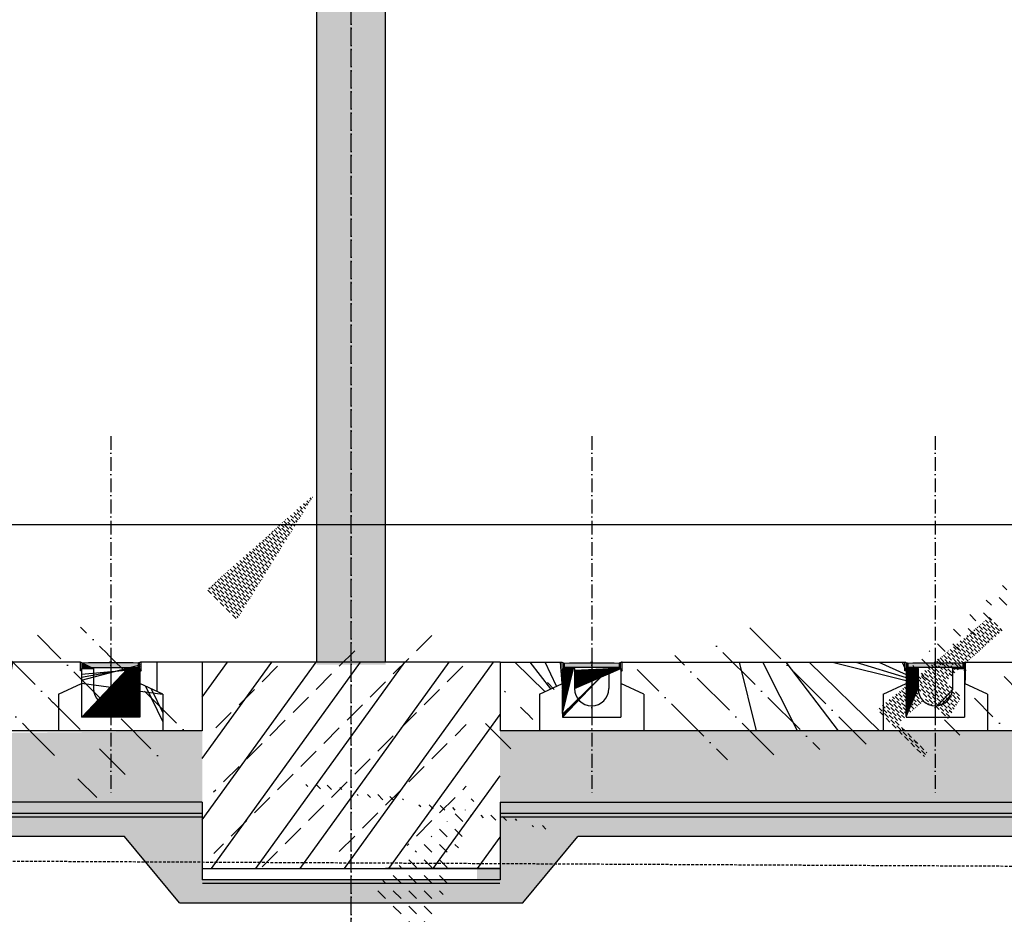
# Model space of a CAD drawing. Header units: centimetres. Extents: x 657501712 to 657529232, y 555122765 to 555182979.
# Tile 64 of 78: x 657508847 to 657509277, y 555123687 to 555124077. Entities that reach past the tile are written whole.
import ezdxf

# ---------------------------------------------------------------- set-up
doc = ezdxf.new("R2010")
doc.units = ezdxf.units.CM
doc.header["$LTSCALE"] = 0.1
for name, pattern in [('ZKZOK_PW_06_00_300$0$ACAD_ISO04W100', [30.5, 24, -3, 0.5, -3]), ('ZKZOK_PW_06_00_300$0$ACAD_ISO10W100', [18.5, 12, -3, 0.5, -3]), ('ZKZOK_PW_06_00_300$0$DASHED', [0.75, 0.5, -0.25])]:
    doc.linetypes.add(name, pattern=pattern)
for name, color, linetype in [('xrefs', 7, 'Continuous'), ('ZKZOK_PW_06_00_300$0$A_GB_100T', 2, 'Continuous'), ('ZKZOK_PW_06_00_300$0$G_GB_030L', 7, 'ZKZOK_PW_06_00_300$0$ACAD_ISO04W100'), ('ZKZOK_PW_06_00_300$0$S_GB_300D', 1, 'Continuous'), ('ZKZOK_PW_06_00_300$0$S_GB_300H', 9, 'Continuous'), ('ZKZOK_PW_06_00_300$0$S_GB_300L', 3, 'Continuous'), ('ZKZOK_PW_06_00_300$0$S_GB_301D', 1, 'Continuous'), ('ZKZOK_PW_06_00_300$0$S_GB_301L', 1, 'Continuous'), ('ZKZOK_PW_06_00_300$0$S_GB_302L', 2, 'Continuous'), ('ZKZOK_PW_06_00_300$0$S_GB_303L', 3, 'Continuous'), ('ZKZOK_PW_06_00_300$0$S_GB_309H', 9, 'Continuous'), ('ZKZOK_PW_06_00_300$0$S_GB_309L', 9, 'Continuous'), ('ZKZOK_PW_06_00_300$0$S_GB_403L', 3, 'Continuous'), ('ZKZOK_PW_06_00_300$0$S_GB_409H', 9, 'Continuous')]:
    doc.layers.add(name, color=color, linetype=linetype)
doc.layers.add('ZKZOK_PW_06_00_300$0$B_KRESK', color=9, linetype='Continuous', lineweight=18)
pattern_1 = [(314.9999999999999, (-736443.449005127, 384631.1646146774), (112.2532015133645, 112.2532015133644), []), (314.9999999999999, (-736443.4490041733, 384518.9113674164), (112.2532015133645, 112.2532015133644), [198.4375, -39.68749999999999, 0, -39.68749999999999])]
pattern_2 = [(44.99999999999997, (85811.8069114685, 15294.36273670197), (-6.735192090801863, 6.735192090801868), []), (135, (85811.8069114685, 15294.36273670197), (-20.2055762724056, 6.735192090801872), [23.8125, -14.2875])]
pattern_3 = [(44.99999999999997, (85811.8069114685, 15294.36273670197), (-2.245064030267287, 2.245064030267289), []), (135, (85811.8069114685, 15294.36273670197), (-2.245064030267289, -2.245064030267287), [])]
pattern_4 = [(44.99999999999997, (85814.30691337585, 15294.36273765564), (-2.245064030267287, 2.245064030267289), [])]
pattern_5 = [(135, (-58511.75582313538, 15294.36273765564), (2.245064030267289, 2.245064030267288), []), (44.99999999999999, (-58511.75582313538, 15294.36273765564), (2.245064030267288, -2.245064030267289), [])]
pattern_6 = [(135, (-58514.25582313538, 15294.36273765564), (2.245064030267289, 2.245064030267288), [])]

# ---------------------------------------------------------------- blocks, each defined once
blk = doc.blocks.new('wer')
at = {"layer": 'ZKZOK_PW_06_00_300$0$B_KRESK'}
h = blk.add_hatch(dxfattribs=at)
h.set_pattern_fill('DASH', color=251, scale=15, angle=-32.91639821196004, style=0)
h.set_pattern_definition([(134.9999911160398, (128350.7135238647, 43804.22776889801), (1.044320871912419e-05, 67.35192090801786), [47.625, -47.625])])
h.paths.add_polyline_path([(12719.54655647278, -113.2002649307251), (12717.14886951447, -113.2002649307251), (12721.94425582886, -11.24994945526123), (12719.54656982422, -11.77450847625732)])
h.paths.add_polyline_path([(13777.52552223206, -239.9808959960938), (13522.52554321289, -239.9808893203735), (13522.52554321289, -92.06477546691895), (13522.5254983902, -92.06477642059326), (13422.52554321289, -139.9808950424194), (13422.52554321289, -263.5271291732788), (13422.52554321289, -299.9809083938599), (13877.52551746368, -299.9809684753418), (13877.5255279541, -139.9808931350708), (13777.5255355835, -92.06477928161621)])
h = blk.add_hatch(dxfattribs=at)
h.set_pattern_fill('DASH', color=251, scale=15, angle=-32.91639821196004, style=0)
h.set_pattern_definition([(134.9999911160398, (129850.7135362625, 43804.22783946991), (1.044320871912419e-05, 67.35192090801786), [47.625, -47.625])])
h.paths.add_polyline_path([(14219.5465669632, -113.2001953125), (14217.14888000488, -113.2001953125), (14221.9442653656, -11.24987888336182), (14219.54657936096, -11.77443790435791)])
h.paths.add_polyline_path([(15277.5255317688, -239.98082447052), (15022.52555465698, -239.9808197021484), (15022.52555274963, -92.06470489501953), (15022.52551078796, -92.06470584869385), (14922.52555465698, -139.98082447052), (14922.52555465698, -263.5270595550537), (14922.52555274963, -299.9808387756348), (15377.5255279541, -299.9808979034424), (15377.52553939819, -139.9808225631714), (15277.52554607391, -92.0647087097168)])
at = {"layer": 'ZKZOK_PW_06_00_300$0$S_GB_300H'}
h = blk.add_hatch(dxfattribs=at)
h.set_pattern_fill('ANSI37', color=251, angle=-2.067360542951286e-14)
h.set_pattern_definition(pattern_5)
h.paths.add_polyline_path([(11417.5255279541, 0.01911735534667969), (11420.02552604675, 0.01911830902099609), (11422.52552700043, -2.980883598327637), (11422.52552700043, -32.980881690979), (11417.52552700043, -32.98088359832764)])
h = blk.add_hatch(dxfattribs=at)
h.set_pattern_fill('ANSI37', color=251, angle=-2.067360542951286e-14)
h.set_pattern_definition(pattern_3)
h.paths.add_polyline_path([(11682.5255279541, 0.01911735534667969), (11680.02552986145, 0.01911735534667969), (11677.52552986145, -2.980883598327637), (11677.5255279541, -32.98088359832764), (11682.52552986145, -32.98088359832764)])
h = blk.add_hatch(dxfattribs=at)
h.set_pattern_fill('ANSI37', color=251, angle=-2.067360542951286e-14)
h.set_pattern_definition(pattern_3)
h.paths.add_polyline_path([(13517.52554321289, 0.01911830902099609), (13520.02554512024, 0.01911735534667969), (13522.52554321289, -2.980883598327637), (13522.52554321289, -32.98088359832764), (13517.52554321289, -32.98088359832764)])
h = blk.add_hatch(dxfattribs=at)
h.set_pattern_fill('ANSI37', color=251, angle=-2.067360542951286e-14)
h.set_pattern_definition(pattern_5)
h.paths.add_polyline_path([(13782.52554607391, 0.01911735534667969), (13780.02554607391, 0.01911830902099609), (13777.52554607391, -2.980883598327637), (13777.52554607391, -32.98088359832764), (13782.52554607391, -32.98088359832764)])
h = blk.add_hatch(dxfattribs=at)
h.set_pattern_fill('ANSI37', color=251, angle=-2.067360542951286e-14)
h.set_pattern_definition([(44.99999999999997, (87311.80693626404, 15294.36273765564), (-2.245064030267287, 2.245064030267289), []), (135, (87311.80693626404, 15294.36273765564), (-2.245064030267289, -2.245064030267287), [])])
h.paths.add_polyline_path([(15017.52556800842, 0.01911735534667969), (15020.02556800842, 0.01911735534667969), (15022.52556800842, -2.980883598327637), (15022.52556800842, -32.98088359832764), (15017.52556800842, -32.98088359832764)])
h = blk.add_hatch(dxfattribs=at)
h.set_pattern_fill('ANSI37', color=251, angle=-2.067360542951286e-14)
h.set_pattern_definition([(135, (-57011.75580024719, 15294.36273765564), (2.245064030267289, 2.245064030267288), []), (44.99999999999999, (-57011.75580024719, 15294.36273765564), (2.245064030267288, -2.245064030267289), [])])
h.paths.add_polyline_path([(15282.5255689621, 0.01911735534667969), (15280.02556800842, 0.01911735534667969), (15277.5255689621, -2.980881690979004), (15277.5255689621, -32.98088359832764), (15282.5255689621, -32.980881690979)])
h = blk.add_hatch(color=251, dxfattribs=at)
h.dxf.hatch_style = 1
edge = h.paths.add_edge_path()
edge.add_arc((11420.02552700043, -35.480881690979), 2.5, 0, 360)
at = {"layer": 'ZKZOK_PW_06_00_300$0$S_GB_300H', "ltscale": 10}
h = blk.add_hatch(dxfattribs=at)
h.set_pattern_fill('ANSI38', color=251, scale=3, angle=-2.067360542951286e-14)
h.set_pattern_definition(pattern_2)
h.paths.add_polyline_path([(11475.02552986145, -27.98089027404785), (11422.52553081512, -27.98089408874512), (11422.52555084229, -239.9808959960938), (11677.52552986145, -239.9808893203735), (11677.52552986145, -27.980881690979), (11625.02552986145, -27.98088359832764), (11625.02553367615, -114.9808778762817, -1), (11475.02553367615, -114.9808864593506)])
at = {"layer": 'ZKZOK_PW_06_00_300$0$S_GB_300H'}
h = blk.add_hatch(dxfattribs=at)
h.set_pattern_fill('ANSI31', color=251, angle=-2.067360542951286e-14)
h.set_pattern_definition(pattern_6)
h.paths.add_polyline_path([(11475.02552604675, -27.980881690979), (11475.02552604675, -23.98088264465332), (11429.02552700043, -23.98088264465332), (11429.02552700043, -2.980881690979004), (11425.02552700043, -2.980881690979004), (11425.02552604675, -27.98088073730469)])
h = blk.add_hatch(dxfattribs=at)
h.set_pattern_fill('ANSI31', color=251, angle=-2.067360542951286e-14)
h.set_pattern_definition(pattern_4)
h.paths.add_polyline_path([(11625.02552986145, -27.980881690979), (11625.02552986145, -23.980881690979), (11671.0255279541, -23.98088264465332), (11671.0255279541, -2.980881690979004), (11675.02552986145, -2.980880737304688), (11675.02552986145, -27.980881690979)])
h = blk.add_hatch(color=251, dxfattribs=at)
h.dxf.hatch_style = 1
edge = h.paths.add_edge_path()
edge.add_arc((11680.02552986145, -35.480881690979), 2.5, 0, 360)
h = blk.add_hatch(color=251, dxfattribs=at)
h.dxf.hatch_style = 1
edge = h.paths.add_edge_path()
edge.add_arc((13520.02554321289, -35.48088359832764), 2.5, 0, 360)
at = {"layer": 'ZKZOK_PW_06_00_300$0$S_GB_300H', "ltscale": 10}
h = blk.add_hatch(dxfattribs=at)
h.set_pattern_fill('ANSI38', color=251, scale=3, angle=-2.067360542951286e-14)
h.set_pattern_definition(pattern_2)
h.paths.add_polyline_path([(13725.02554225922, -27.98089027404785), (13777.52554321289, -27.98089408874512), (13777.52552223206, -239.9808959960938), (13522.52554321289, -239.9808893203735), (13522.52554321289, -27.98088359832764), (13575.02554225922, -27.980881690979), (13575.02553939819, -114.9808788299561, 1), (13725.02553939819, -114.9808864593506)])
at = {"layer": 'ZKZOK_PW_06_00_300$0$S_GB_300H'}
h = blk.add_hatch(dxfattribs=at)
h.set_pattern_fill('ANSI31', color=251, angle=-2.067360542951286e-14)
h.set_pattern_definition(pattern_4)
h.paths.add_polyline_path([(13575.02554225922, -27.98088073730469), (13575.02554321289, -23.980881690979), (13529.02554321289, -23.98088264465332), (13529.02554512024, -2.980883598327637), (13525.02554321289, -2.980881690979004), (13525.02554321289, -27.980881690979)])
h = blk.add_hatch(dxfattribs=at)
h.set_pattern_fill('ANSI31', color=251, angle=-2.067360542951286e-14)
h.set_pattern_definition(pattern_6)
h.paths.add_polyline_path([(13725.02554607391, -27.980881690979), (13725.02554607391, -23.98088264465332), (13771.02554512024, -23.98088264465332), (13771.02554512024, -2.980881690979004), (13775.02554512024, -2.980881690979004), (13775.02554607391, -27.98088073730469)])
h = blk.add_hatch(color=251, dxfattribs=at)
h.dxf.hatch_style = 1
edge = h.paths.add_edge_path()
edge.add_arc((13780.02554607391, -35.48088359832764), 2.5, 0, 360)
h = blk.add_hatch(color=251, dxfattribs=at)
h.dxf.hatch_style = 1
edge = h.paths.add_edge_path()
edge.add_arc((15020.02556800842, -35.48088359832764), 2.5, 0, 360)
at = {"layer": 'ZKZOK_PW_06_00_300$0$S_GB_300H', "ltscale": 10}
h = blk.add_hatch(dxfattribs=at)
h.set_pattern_fill('ANSI38', color=251, scale=3, angle=-2.067360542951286e-14)
h.set_pattern_definition([(44.99999999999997, (87311.80693626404, 15294.36273765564), (-6.735192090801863, 6.735192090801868), []), (135, (87311.80693626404, 15294.36273765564), (-20.2055762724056, 6.735192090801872), [23.8125, -14.2875])])
h.paths.add_polyline_path([(15225.02556800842, -27.98088932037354), (15277.5255651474, -27.98089504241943), (15277.52554512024, -239.9808959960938), (15022.52556800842, -239.9808912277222), (15022.52556800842, -27.980881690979), (15075.02556800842, -27.980881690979), (15075.0255613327, -114.9808788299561, 1), (15225.0255613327, -114.9808864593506)])
at = {"layer": 'ZKZOK_PW_06_00_300$0$S_GB_300H'}
h = blk.add_hatch(dxfattribs=at)
h.set_pattern_fill('ANSI31', color=251, angle=-2.067360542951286e-14)
h.set_pattern_definition([(44.99999999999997, (87314.30693626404, 15294.36273765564), (-2.245064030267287, 2.245064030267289), [])])
h.paths.add_polyline_path([(15075.02556800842, -27.98088073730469), (15075.02556800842, -23.98088264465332), (15029.02556705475, -23.98088264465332), (15029.02556705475, -2.980881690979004), (15025.02556800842, -2.980880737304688), (15025.02556800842, -27.980881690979)])
h = blk.add_hatch(dxfattribs=at)
h.set_pattern_fill('ANSI31', color=251, angle=-2.067360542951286e-14)
h.set_pattern_definition([(135, (-57014.25580024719, 15294.36273765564), (2.245064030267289, 2.245064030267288), [])])
h.paths.add_polyline_path([(15225.02556991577, -27.980881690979), (15225.02557086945, -23.98088264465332), (15271.0255689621, -23.980881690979), (15271.02556991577, -2.980881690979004), (15275.02556991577, -2.980881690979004), (15275.02556800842, -27.980881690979)])
h = blk.add_hatch(color=251, dxfattribs=at)
h.dxf.hatch_style = 1
edge = h.paths.add_edge_path()
edge.add_arc((15280.0255689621, -35.48088359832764), 2.5, 0, 360)
at = {"layer": 'ZKZOK_PW_06_00_300$0$S_GB_309H'}
h = blk.add_hatch(dxfattribs=at)
h.set_pattern_fill('ANSI33', color=251, scale=30, angle=-2.067360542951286e-14)
h.set_pattern_definition([(44.99999999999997, (-736443.4490127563, 461576.4483423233), (-134.7038418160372, 134.7038418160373), []), (44.99999999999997, (-736308.7451133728, 461576.4483423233), (-134.7038418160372, 134.7038418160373), [95.24999999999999, -47.62499999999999])])
h.paths.add_polyline_path([(10899.74934387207, -310.1945667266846), (9059.749345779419, -310.1945667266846), (9059.74935913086, -610.1945667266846), (10899.74935817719, -610.1945667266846)])
h.paths.add_polyline_path([(9059.749345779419, -310.1945667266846), (8178.6139793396, -300), (8178.614530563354, -610.1945667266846), (9059.74935913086, -610.1945667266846)])
h.paths.add_polyline_path([(12750.02613449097, 6150), (12600.0255279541, 6150), (12600.0255279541, 600), (12750.02613449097, 600.0000009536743)])
h.paths.add_polyline_path([(12600.0255279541, 6150), (12450.0255279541, 6150), (12450.0255279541, 600), (12600.0255279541, 600)])
h.paths.add_polyline_path([(12550.02552986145, 6560), (12450.0255279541, 6560.000000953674), (12450.0255279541, 6240), (12550.0255279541, 6240.000000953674)], flags=17)
h.paths.add_polyline_path([(12600.0255279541, 6600), (12550.0255279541, 6600.000000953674), (12550.02552986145, 6560), (12550.0255279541, 6200), (12450.0255279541, 6200.000000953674), (12450.0255279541, 6150), (12600.0255279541, 6150)])
h.paths.add_polyline_path([(12650.02613449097, 6600), (12600.0255279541, 6600), (12600.0255279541, 6150), (12750.02613449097, 6150), (12750.02613449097, 6200.000000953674), (12650.02613449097, 6200), (12650.02613639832, 6240)])
h.paths.add_polyline_path([(12750.02613449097, 6560), (12650.02613449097, 6560.000000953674), (12650.02613639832, 6240), (12750.02613639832, 6240)])
h.paths.add_polyline_path([(16139.74934577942, -300), (14299.7496471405, -299.9999990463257), (14299.74935913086, -610.1945667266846), (16139.74935913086, -610.1945667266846)])
h.paths.add_polyline_path([(17979.74964904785, -299.9999980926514), (16139.74934577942, -300), (16139.74935913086, -610.1945667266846), (17979.74935817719, -610.1945667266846)])
h.paths.add_polyline_path([(19819.74934577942, -299.9999980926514), (17979.74964904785, -299.9999980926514), (17979.74935817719, -610.1945667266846), (19819.74935913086, -610.1945667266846)])
h.paths.add_polyline_path([(21659.74964904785, -299.9999122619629), (19819.74934577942, -299.9999980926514), (19819.74935913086, -610.1945667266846), (21659.74935913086, -610.1945667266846)])
h.paths.add_polyline_path([(23499.74964904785, -299.9999980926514), (21659.74964904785, -299.9999122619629), (21659.74935913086, -610.1945667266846), (23499.74935817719, -610.1945667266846)])
h.paths.add_polyline_path([(25350.05136489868, 6150), (25200.05106258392, 6150), (25200.05106258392, 600.0000009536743), (25350.0510892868, 600)])
h.paths.add_polyline_path([(25200.05106258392, 6150), (25050.05106258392, 6150.000000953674), (25050.05106258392, 600.0000009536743), (25200.05106258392, 600.0000009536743)])
h.paths.add_polyline_path([(25350.05136585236, 6560), (25250.05136585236, 6560.000000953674), (25250.05136585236, 6240.000000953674), (25350.05136680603, 6240)])
h.paths.add_polyline_path([(25250.05136680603, 6600), (25200.05106163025, 6600.000000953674), (25200.05106258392, 6150), (25350.05136489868, 6150), (25350.05136680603, 6180.000000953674), (25350.05136680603, 6200.000000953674), (25250.05167007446, 6200.000000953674), (25250.05136680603, 6200)])
h.paths.add_polyline_path([(25200.05106163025, 6600.000000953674), (25150.05075836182, 6600.000000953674), (25150.05075836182, 6560.000000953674), (25150.05075836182, 6240), (25150.05106258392, 6240.000000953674), (25150.05106258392, 6200), (25050.05106163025, 6200.000000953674), (25050.05106258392, 6150.000000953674), (25200.05106258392, 6150)])
h.paths.add_polyline_path([(25150.05075836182, 6560.000000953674), (25050.05075836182, 6560.000000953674), (25050.05075836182, 6240.000000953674), (25150.05075836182, 6240)], flags=17)
h.paths.add_polyline_path([(36100.30170822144, -300.0000009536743), (34260.30171108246, -299.9999980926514), (34260.30169582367, -610.1945667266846), (36100.30169487, -610.1945667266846)])
h.paths.add_polyline_path([(34260.30171108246, -299.9999980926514), (32420.30170726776, -299.9999980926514), (32420.30169487, -610.1945667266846), (34260.30169582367, -610.1945667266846)])
h.paths.add_polyline_path([(32420.30170726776, -299.9999980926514), (30580.30201148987, -299.9999990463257), (30580.30169582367, -610.1945667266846), (32420.30169487, -610.1945667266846)])
h.paths.add_polyline_path([(30580.30201148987, -299.9999990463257), (28740.30170822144, -300.0004167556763), (28740.30169487, -610.1945667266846), (30580.30169582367, -610.1945667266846)])
h.paths.add_polyline_path([(28740.30170822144, -300.0004167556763), (26900.30171012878, -299.9999990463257), (26900.30169487, -610.1945667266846), (28740.30169487, -610.1945667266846)])
h.paths.add_polyline_path([(37949.97445869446, 6150.000000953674), (37799.97445869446, 6150.000000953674), (37799.97445869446, 600.0000009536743), (37949.97445869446, 600.0000009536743)])
h.paths.add_polyline_path([(37799.97445869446, 6150.000000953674), (37649.97445869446, 6150.000000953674), (37649.97445869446, 600.0000009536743), (37799.97445869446, 600.0000009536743)])
h.paths.add_polyline_path([(37949.97445869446, 7200.000000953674), (37799.97445869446, 7200), (37799.97445869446, 6150.000000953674), (37949.97445869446, 6150.000000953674)])
h.paths.add_polyline_path([(37799.97445869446, 7200), (37649.97445869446, 7200.000000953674), (37649.97445869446, 6600), (37749.97415542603, 6600), (37749.97415542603, 6200), (37649.97446060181, 6200), (37649.97445869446, 6150.000000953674), (37799.97445869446, 6150.000000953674)])
h.paths.add_polyline_path([(12450.0255279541, -10.19456768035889), (12600.02552700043, -10.19456672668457), (12600.0255279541, 600), (12450.0255279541, 600)])
h.paths.add_polyline_path([(11949.99320411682, -610.1945667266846), (11949.99320793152, -299.9999980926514), (10899.74934387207, -310.1945667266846), (10899.74935817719, -610.1945667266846)])
h.paths.add_polyline_path([(13250.05785179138, -299.9999980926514), (13250.05785179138, -610.1945667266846), (14299.74935913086, -610.1945667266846), (14299.7496471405, -299.9999990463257)])
h.paths.add_polyline_path([(12600.02552700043, -10.19456672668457), (12750.02613449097, -10.19456672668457), (12750.02613449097, 600.0000009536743), (12600.0255279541, 600)])
h.paths.add_polyline_path([(25200.05106258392, 0), (25350.0510597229, 0), (25350.0510892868, 600), (25200.05106258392, 600.0000009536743)])
h.paths.add_polyline_path([(25850.05136585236, -299.9999980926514), (25850.05106258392, -610.1945676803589), (26900.30169487, -610.1945667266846), (26900.30171012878, -299.9999990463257)])
h.paths.add_polyline_path([(25050.05106163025, 0), (25200.05106258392, 0), (25200.05106258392, 600.0000009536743), (25050.05106258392, 600.0000009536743)])
h.paths.add_polyline_path([(24550.05106163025, -610.1945667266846), (24550.05106163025, -299.9999980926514), (23499.74964904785, -299.9999980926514), (23499.74935817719, -610.1945667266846)])
h.paths.add_polyline_path([(37149.97445869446, -610.1945667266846), (37149.97476196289, -299.9999990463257), (36100.30170822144, -300.0000009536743), (36100.30169487, -610.1945667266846)])
h.paths.add_polyline_path([(37649.97445869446, -10.19456672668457), (37799.97445869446, -10.19456672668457), (37799.97445869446, 600.0000009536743), (37649.97445869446, 600.0000009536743)])
h.paths.add_polyline_path([(37799.97445869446, -10.19456672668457), (37949.97445869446, -10.19456672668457), (37949.97445869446, 600.0000009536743), (37799.97445869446, 600.0000009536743)])
h = blk.add_hatch(dxfattribs=at)
h.set_pattern_fill('ANSI35', color=251, scale=25, angle=270)
h.set_pattern_definition(pattern_1)
h.paths.add_polyline_path([(8422.525507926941, -37.98088359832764), (8417.52550315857, -37.98088359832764), (8417.52550315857, 0.01911735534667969), (8178.615885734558, 0.01911735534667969), (8178.632049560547, -299.9808826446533), (8322.525531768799, -299.980881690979), (8322.525520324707, -139.9808950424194), (8422.525512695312, -92.06477928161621)])
h.paths.add_polyline_path([(9822.525520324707, -139.9808931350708), (9922.525513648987, -92.06477928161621), (9922.525507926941, -37.98088359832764), (9917.525504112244, -37.98088359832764), (9917.52550315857, 0.01911640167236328), (8682.525505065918, 0.01911735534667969), (8682.525505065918, -37.98088359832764), (8677.525505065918, -37.98088359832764), (8677.525505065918, -92.06477546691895), (8777.525505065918, -139.9808931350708), (8777.525505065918, -299.980881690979), (9822.525531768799, -299.980881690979)])
h.paths.add_polyline_path([(11322.52554512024, -139.9808950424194), (11422.52553653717, -92.06478023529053), (11422.5255317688, -37.98088359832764), (11417.52552700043, -37.98088359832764), (11417.5255279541, 0.01911735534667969), (10182.52550506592, 0.01911830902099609), (10182.52550506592, -37.98088359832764), (10177.52550506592, -37.98088359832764), (10177.52550506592, -92.06477546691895), (10277.52550506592, -139.9808931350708), (10277.52550506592, -299.980881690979), (11322.52555561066, -299.980881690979)])
h.paths.add_polyline_path([(11949.99321174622, 0), (11682.5255279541, 0), (11682.52552986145, -37.98088359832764), (11677.5255279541, -37.980881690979), (11677.52552986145, -92.06477546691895), (11777.5255279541, -139.9808950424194), (11777.52552986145, -299.980881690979), (11949.99321174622, -299.980881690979)])
h = blk.add_hatch(dxfattribs=at)
h.set_pattern_fill('ANSI33', color=251, scale=30, angle=-2.067360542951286e-14)
h.set_pattern_definition([(44.99999999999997, (-735957.7343025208, 388606.450881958), (-134.7038418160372, 134.7038418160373), []), (44.99999999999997, (-735823.0304021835, 388606.4508810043), (-134.7038418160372, 134.7038418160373), [95.24999999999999, -47.62499999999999])])
h.paths.add_polyline_path([(13250.05785274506, 9.5367431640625e-07), (11949.99320411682, 0), (11949.99320411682, -900), (13250.05785274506, -900)])
h = blk.add_hatch(dxfattribs=at)
h.set_pattern_fill('ANSI35', color=251, scale=25, angle=270)
h.set_pattern_definition(pattern_1)
h.paths.add_polyline_path([(15022.52556800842, -92.06477546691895), (15022.52556800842, -37.98088359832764), (15017.52556800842, -37.98088359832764), (15017.52556800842, 0.01911735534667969), (14200.02553653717, 0.01911735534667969), (14200.0255355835, -299.9808826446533), (14922.52556800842, -299.980881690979), (14922.52556800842, -139.9808931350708)])
h.paths.add_polyline_path([(14200.02553653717, 0.01911735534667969), (13782.52554607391, 0.01911735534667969), (13782.52554512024, -37.98088359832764), (13781.14391326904, -93.79856491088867), (13877.5255279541, -139.9808931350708), (13877.52551651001, -299.980881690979), (14200.0255355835, -299.9808826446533)])
h.paths.add_polyline_path([(13522.52554321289, -37.98088359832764), (13517.52554321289, -37.980881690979), (13517.52554321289, 0.01911830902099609), (13250.05786132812, 0.01911735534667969), (13250.05786132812, -299.980881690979), (13422.52554512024, -299.980881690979), (13422.52554321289, -139.9808950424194), (13522.52554321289, -92.06477546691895)])
h.paths.add_polyline_path([(16522.52556800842, -92.06477642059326), (16522.52556610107, -37.98088359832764), (16517.52556800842, -37.98088359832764), (16517.52556800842, 0.01911735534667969), (15282.5255689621, 0.01911735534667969), (15282.52556991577, -37.98088359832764), (15281.14393615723, -93.79856586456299), (15377.52555274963, -139.9808950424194), (15377.52554130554, -299.980881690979), (16422.52556800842, -299.980881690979), (16422.52556800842, -139.9808950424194)])
h.paths.add_polyline_path([(18022.52556800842, -92.06477546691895), (18022.52556800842, -37.980881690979), (18017.52556800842, -37.98088359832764), (18017.52556800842, 0.01911735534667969), (16782.5255689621, 0.01911735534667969), (16782.52556991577, -37.98088359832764), (16781.14393615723, -93.79856586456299), (16877.52555274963, -139.9808950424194), (16877.52554130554, -299.980881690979), (17922.52556800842, -299.9808826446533), (17922.52556800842, -139.9808950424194)])
h.paths.add_polyline_path([(19522.52556800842, -37.98088359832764), (19517.52556800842, -37.980881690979), (19517.52556800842, 0.01911830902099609), (18282.5255689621, 0.01911830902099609), (18282.5255689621, -37.980881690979), (18281.14393615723, -93.79856491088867), (18377.52555179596, -139.9808950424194), (18377.52554035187, -299.980881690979), (19422.52556800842, -299.980881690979), (19422.52556800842, -139.9808950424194), (19522.52556800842, -92.06477546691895)])
h.paths.add_polyline_path([(21022.52556800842, -92.06468868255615), (21022.52556800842, -37.98079586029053), (21017.52556800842, -37.98079776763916), (21017.52556800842, 0.01920413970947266), (19782.52556800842, 0.01911735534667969), (19782.5255689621, -37.98088359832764), (19781.14393615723, -93.79856491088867), (19877.52555179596, -139.9808950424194), (19877.52554035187, -299.980881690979), (20922.52556800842, -299.980881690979), (20922.52556800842, -139.9808073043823)])
h.paths.add_polyline_path([(22522.52556800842, -37.98088359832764), (22517.52556800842, -37.980881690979), (22517.52556800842, 0.01920413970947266), (21282.5255689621, 0.01920413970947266), (21282.5255689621, -37.98079586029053), (21281.14393615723, -93.7984790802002), (21377.52555179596, -139.980809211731), (21377.52554035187, -299.980881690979), (22422.52556800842, -299.980881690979), (22422.52556800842, -139.9808931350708), (22522.52556800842, -92.06477546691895)])
h.paths.add_polyline_path([(23922.52556800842, -139.9808950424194), (24022.52556800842, -92.06477642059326), (24022.52556800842, -37.98088359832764), (24017.52556800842, -37.98088359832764), (24017.52556800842, 0.01920413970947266), (22782.5255689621, 0.01920318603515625), (22782.5255689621, -37.98088359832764), (22781.14393615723, -93.79856491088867), (22877.52555179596, -139.9808931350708), (22877.52554035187, -299.980881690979), (23922.52556800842, -299.980881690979)])
h.paths.add_polyline_path([(24550.05107021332, 0.01911830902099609), (24282.52556991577, 0.01911735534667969), (24282.5255689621, -37.98088359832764), (24281.14393615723, -93.79856586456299), (24377.52555274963, -139.9808950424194), (24377.52554035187, -299.980881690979), (24550.05107021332, -299.980881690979)])
h = blk.add_hatch(dxfattribs=at)
h.set_pattern_fill('DASH', color=251, scale=15, angle=315)
h.set_pattern_definition([(314.9999999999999, (-735957.7343015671, 388596.2563142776), (67.35192090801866, -3.907985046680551e-14), [47.62499999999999, -47.62499999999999])])
h.paths.add_polyline_path([(25750.0833864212, -900), (24550.0510635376, -899.9999990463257), (24550.05375576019, -950), (25750.08607673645, -949.9407358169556)])
h.paths.add_polyline_path([(38499.97445869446, -899.9999904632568), (38350.00678348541, -900), (37149.97445869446, -899.9999990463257), (37149.97715187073, -949.9999990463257), (38350.00947284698, -949.9407358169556), (38499.97445869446, -950)])
h.paths.add_polyline_path([(11949.99320316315, -659.9913883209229), (11949.99320411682, -610.1945667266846), (8178.647403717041, -610.1945667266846), (8178.650096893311, -660.1945657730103)])
h.paths.add_polyline_path([(24550.05106258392, -659.3125734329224), (24550.05106163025, -610.1945667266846), (13250.05785179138, -610.1945667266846), (13250.05785274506, -659.9213485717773)])
h.paths.add_polyline_path([(37149.97445869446, -658.6337661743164), (37149.97445869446, -610.1945667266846), (25850.05106258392, -610.1945676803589), (25850.05106258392, -659.2425374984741)])
h = blk.add_hatch(dxfattribs=at)
h.set_pattern_fill('DASH', color=251, scale=20, angle=44.99999999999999)
h.set_pattern_definition([(44.99999999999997, (-735957.7343015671, 388596.2563142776), (3.907985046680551e-14, 89.80256121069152), [63.5, -63.5])])
h.paths.add_polyline_path([(37249.9421339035, -949.9954414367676), (37149.97445869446, -949.9999990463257), (37149.97445869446, -658.6337661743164), (25850.05106258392, -659.2425374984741), (25850.05106258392, -899.9999990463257), (25850.05375289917, -949.9407339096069), (25750.0860786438, -949.9452924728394), (25750.08607673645, -949.9407358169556), (24650.01873779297, -949.9999990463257), (24650.01873779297, -949.9954414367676), (24550.05106258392, -950), (24550.05106258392, -659.3125734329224), (13250.05785274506, -659.9213485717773), (13250.05785274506, -900), (13150.05785179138, -900), (13150.0605430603, -949.9407358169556), (11949.99320411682, -950), (11949.99320316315, -659.9913883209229), (8178.650096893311, -660.1945657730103), (8178.655485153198, -760.1945667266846), (11609.75873947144, -760.1945667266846), (11849.99370670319, -1050.00060749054), (13350.05737686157, -1050.00057220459), (13590.29231643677, -760.1945667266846), (24209.78427314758, -760.1945667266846), (24450.05106258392, -1050), (25850.0833864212, -1049.999999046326), (26190.31785011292, -760.1945667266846), (36809.70767021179, -760.1945667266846), (37008.5213394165, -1000), (38499.97446060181, -1000.000000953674), (38499.97445869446, -950), (37249.9421339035, -950)])
h = blk.add_hatch(dxfattribs=at)
h.set_pattern_fill('DASH', color=251, scale=10, angle=315)
h.set_pattern_definition([(314.9999999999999, (-735957.7343015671, 388596.2563142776), (44.90128060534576, -2.664535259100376e-14), [31.75, -31.75])])
h.paths.add_polyline_path([(13250.06054210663, -949.9407339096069), (13250.05785274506, -900), (11949.99320411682, -900), (11949.99320411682, -950)])
at = {"layer": 'ZKZOK_PW_06_00_300$0$S_GB_403L'}
h = blk.add_hatch(color=251, dxfattribs=at)
h.dxf.hatch_style = 1
h.paths.add_polyline_path([(11430.39022731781, -22.63119411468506), (11430.39022731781, -3.531191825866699), (11452.89022254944, -2.631192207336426), (11647.89022731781, -2.631192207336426), (11670.39022827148, -3.531192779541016), (11670.39022827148, -22.63119220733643)])
h = blk.add_hatch(color=251, dxfattribs=at)
h.dxf.hatch_style = 1
h.paths.add_polyline_path([(13769.66084575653, -22.63119411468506), (13769.66084480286, -3.531192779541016), (13747.16084861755, -2.631194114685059), (13552.16084480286, -2.631192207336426), (13529.66084480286, -3.531192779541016), (13529.66084480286, -22.63119220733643)])
h = blk.add_hatch(color=251, dxfattribs=at)
h.dxf.hatch_style = 1
h.paths.add_polyline_path([(15269.66086959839, -22.63119220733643), (15269.66086769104, -3.531191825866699), (15247.16087341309, -2.631192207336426), (15052.16086769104, -2.631194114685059), (15029.66086769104, -3.531191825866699), (15029.66086769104, -22.63119411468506)])
at = {"layer": 'ZKZOK_PW_06_00_300$0$A_GB_100T', "color": 251}
blk.add_line((12750.02613639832, 0), (12450.02552604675, 0), dxfattribs=at)
at = {"layer": 'ZKZOK_PW_06_00_300$0$G_GB_030L', "color": 251, "linetype": 'ZKZOK_PW_06_00_300$0$ACAD_ISO10W100', "ltscale": 50}
for p, q in [((12600.0255355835, -7945.887768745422), (12600.02553749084, 10728.02993392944)), ((12600.02552986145, -6540.221335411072), (12600.02552986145, 8099.349180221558)), ((12600.02552986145, -6540.221333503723), (12600.02552986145, 8099.349180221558)), ((11550.02556037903, 987.2243709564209), (11550.02548789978, -574.9808826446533)), ((13650.02551269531, 987.2243709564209), (13650.02558517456, -574.9808826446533)), ((15150.02552318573, 987.2243709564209), (15150.02559661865, -574.980881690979))]:
    blk.add_line(p, q, dxfattribs=at)
at = {"layer": 'ZKZOK_PW_06_00_300$0$G_GB_030L', "color": 251, "linetype": 'ZKZOK_PW_06_00_300$0$ACAD_ISO10W100', "ltscale": 5}
for points in [[(11550.02552700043, 55.5383996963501), (11550.02554321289, -256.0545339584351)], [(13650.02554702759, 55.5383996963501), (13650.02552986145, -256.0545330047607)], [(15150.02556991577, 55.5383996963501), (15150.02555274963, -256.0545339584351)]]:
    blk.add_lwpolyline(points, dxfattribs=at)
at = {"layer": 'ZKZOK_PW_06_00_300$0$S_GB_300D', "color": 251}
for p, q in [((11677.5255279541, -149.9808959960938), (11677.5255279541, -149.9808959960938)), ((13522.52554321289, -149.9808950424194), (13522.52554321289, -149.9808950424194)), ((15022.52556800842, -149.9808950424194), (15022.52556800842, -149.9808950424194))]:
    blk.add_line(p, q, dxfattribs=at)
at = {"layer": 'ZKZOK_PW_06_00_300$0$S_GB_300L', "color": 251}
for p, q in [((13782.52554607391, 0.01911735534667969), (15020.02556800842, 0.01911735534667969)), ((11322.52554512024, -139.9808950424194), (11422.52554321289, -92.06477642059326)), ((11777.5255279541, -139.9808950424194), (11677.52552986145, -92.06477546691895)), ((13422.52554321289, -139.9808950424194), (13522.52554321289, -92.06477546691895)), ((13877.5255279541, -139.9808931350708), (13777.5255279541, -92.06477546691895)), ((14922.52556800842, -139.9808931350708), (15022.52556800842, -92.06477546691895)), ((15377.52555274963, -139.9808950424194), (15277.52555179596, -92.06477546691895)), ((11322.52554512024, -139.9808950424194), (11322.52555561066, -299.980881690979)), ((11777.5255279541, -139.9808950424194), (11777.52552986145, -299.980881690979)), ((13422.52554321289, -139.9808950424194), (13422.52554512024, -299.980881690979)), ((13877.5255279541, -139.9808931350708), (13877.52551651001, -299.980881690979)), ((14922.52556800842, -139.9808931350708), (14922.52556800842, -299.980881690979)), ((15377.52555274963, -139.9808950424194), (15377.52554130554, -299.980881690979))]:
    blk.add_line(p, q, dxfattribs=at)
at = {"layer": 'ZKZOK_PW_06_00_300$0$S_GB_301D', "color": 251}
for p, q in [((11554.62312316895, 0.01911830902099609), (11545.42793369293, 0.01911735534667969)), ((13645.42794895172, 0.01911735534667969), (13654.62313842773, 0.01911735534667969)), ((15145.42797374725, 0.01911830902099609), (15154.62316322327, 0.01911735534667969))]:
    blk.add_line(p, q, dxfattribs=at)
at = {"layer": 'ZKZOK_PW_06_00_300$0$S_GB_301D', "color": 251, "linetype": 'ZKZOK_PW_06_00_300$0$DASHED', "ltscale": 250}
blk.add_line((8178.614540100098, -852.9373359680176), (37649.97446727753, -999.9999990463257), dxfattribs=at)
at = {"layer": 'ZKZOK_PW_06_00_300$0$S_GB_301L', "color": 251, "linetype": 'ZKZOK_PW_06_00_300$0$DASHED', "ltscale": 1000}
for p, q in [((39949.97447013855, 599.9999914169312), (-12750.02553939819, 600)), ((37649.97445869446, 600.0000009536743), (-12750.02554130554, 600))]:
    blk.add_line(p, q, dxfattribs=at)
at = {"layer": 'ZKZOK_PW_06_00_300$0$S_GB_301L', "color": 251, "linetype": 'ZKZOK_PW_06_00_300$0$DASHED', "ltscale": 150, "const_width": 5}
for points in [[(8185.750673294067, -675.2611827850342), (11949.99320316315, -675.2611818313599)], [(13250.05785274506, -675.2611818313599), (24550.05106258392, -675.2611818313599)], [(11950.37229633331, -965.0666151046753), (13249.92441558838, -965.066614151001)]]:
    blk.add_lwpolyline(points, dxfattribs=at)
at = {"layer": 'ZKZOK_PW_06_00_300$0$S_GB_301L', "color": 251}
for centre in [(11420.02552700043, -35.480881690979), (11680.02552986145, -35.480881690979), (13520.02554321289, -35.48088359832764), (13780.02554607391, -35.48088359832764), (15020.02556800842, -35.48088359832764), (15280.0255689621, -35.48088359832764)]:
    blk.add_circle(centre, 2.5, dxfattribs=at)
at = {"layer": 'ZKZOK_PW_06_00_300$0$S_GB_302L', "color": 251}
for p, q in [((11422.52553081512, -27.98089408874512), (11422.52555084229, -239.9808959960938)), ((11475.02552986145, -27.98089027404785), (11422.52553081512, -27.98089408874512)), ((11677.52552986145, -27.980881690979), (11625.02553081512, -27.98088359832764)), ((11677.52552986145, -27.980881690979), (11677.52552986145, -239.980881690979)), ((13522.52554321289, -27.98088359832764), (13522.52554321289, -239.9808826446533)), ((13522.52554321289, -27.98088359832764), (13575.02554130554, -27.980881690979)), ((13725.02554225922, -27.98089027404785), (13777.52554321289, -27.98089408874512)), ((13777.52554321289, -27.98089408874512), (13777.52552223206, -239.9808959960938)), ((15022.52556800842, -27.980881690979), (15022.52556800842, -239.9808826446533)), ((15022.52556800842, -27.980881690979), (15075.0255651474, -27.98088359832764)), ((15225.02556800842, -27.98088932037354), (15277.5255651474, -27.98089504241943)), ((15277.5255651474, -27.98089504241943), (15277.52554512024, -239.9808959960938)), ((11677.52552986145, -239.9808893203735), (11422.52555084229, -239.9808959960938)), ((13522.52554321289, -239.9808893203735), (13777.52552223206, -239.9808959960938)), ((15022.52556800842, -239.9808912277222), (15277.52554512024, -239.9808959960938))]:
    blk.add_line(p, q, dxfattribs=at)
for points in [[(11475.02552986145, -27.98089027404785), (11475.02553367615, -114.9808912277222)], [(11625.02552986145, -27.98088359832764), (11625.02553272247, -114.9808826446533)], [(13575.02554225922, -27.980881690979), (13575.02553939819, -114.9808826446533)], [(13725.02554225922, -27.98089027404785), (13725.02553939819, -114.9808912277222)], [(15075.02556800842, -27.980881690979), (15075.02556228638, -114.9808826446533)], [(15225.02556800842, -27.98088932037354), (15225.02556228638, -114.9808893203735)]]:
    blk.add_lwpolyline(points, dxfattribs=at)
for centre in [(11550.02553367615, -114.9808826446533), (13650.02553939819, -114.9808826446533), (15150.0255613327, -114.9808826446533)]:
    blk.add_arc(centre, 75.00000000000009, 180, 0, dxfattribs=at)
at = {"layer": 'ZKZOK_PW_06_00_300$0$S_GB_303L', "color": 251}
for p, q in [((12450.02552986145, 0), (12450.02552986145, 6150)), ((12450.02552986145, 0), (12450.02552986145, 6150)), ((12450.0255279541, 9.5367431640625e-07), (12450.0255279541, 6150)), ((12750.02613639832, 0), (12750.02613449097, 6150)), ((12750.02613830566, 0), (12750.02613830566, 6150)), ((12750.02614021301, 0), (12750.02614021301, 6150)), ((11417.5255279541, 0.01911735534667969), (10182.52550506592, 0.01911830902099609)), ((11949.99321174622, 0), (11682.5255279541, 0)), ((11949.99320411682, 0), (11949.99320697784, -299.9999980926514)), ((12450.0255279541, 9.5367431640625e-07), (11949.99320411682, 0)), ((11949.99320602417, 9.5367431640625e-07), (11949.99320697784, -299.9999980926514)), ((13250.05785369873, 9.5367431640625e-07), (12750.02613639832, 0)), ((13250.05785274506, 9.5367431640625e-07), (13517.52554321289, 0.01911830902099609)), ((13250.05785274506, 9.5367431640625e-07), (13250.05785179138, -299.9999990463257)), ((13250.05815505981, 0), (13250.05815601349, -299.9999990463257)), ((11949.99320697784, -299.9999980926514), (8178.613981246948, -299.9999980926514)), ((24550.05107021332, -299.9999980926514), (13250.05786132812, -299.9999990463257)), ((24550.05136489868, -299.9999980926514), (13250.05815601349, -299.9999990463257)), ((11949.99320411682, -610.1945667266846), (8178.614530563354, -610.1945667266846)), ((11949.99320411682, -610.1945667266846), (11949.99320411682, -900)), ((13250.05785179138, -610.1945667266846), (13250.05785274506, -900)), ((13250.05785179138, -610.1945667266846), (24550.05106163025, -610.1945667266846)), ((11949.99320411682, -900), (13250.05785274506, -900)), ((13250.05785274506, -900), (12750.02613449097, -899.9999990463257))]:
    blk.add_line(p, q, dxfattribs=at)
at = {"layer": 'ZKZOK_PW_06_00_300$0$S_GB_309H', "color": 251}
for points in [[(11422.52552700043, -37.98088359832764), (11417.52552700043, -37.98088359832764), (11417.5255279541, 0.01911735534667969), (11420.02552604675, 0.01911830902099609), (11425.02552700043, -2.980881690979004), (11425.02552604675, -27.98088073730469)], [(11677.5255279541, -37.980881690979), (11682.52552986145, -37.98088359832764), (11682.5255279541, 0.01911735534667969), (11680.02552986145, 0.01911735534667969), (11675.02552986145, -2.980880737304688), (11675.02552986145, -27.980881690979)], [(13522.52554321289, -37.98088359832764), (13517.52554321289, -37.980881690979), (13517.52554321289, 0.01911830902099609), (13520.02554512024, 0.01911735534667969), (13525.02554321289, -2.980881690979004), (13525.02554321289, -27.980881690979)], [(13777.52554512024, -37.98088359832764), (13782.52554512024, -37.98088359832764), (13782.52554607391, 0.01911735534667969), (13780.02554607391, 0.01911830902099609), (13775.02554512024, -2.980881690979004), (13775.02554607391, -27.98088073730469)], [(15022.52556800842, -37.98088359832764), (15017.52556800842, -37.98088359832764), (15017.52556800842, 0.01911735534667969), (15020.02556800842, 0.01911735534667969), (15025.02556800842, -2.980880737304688), (15025.02556800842, -27.980881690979)], [(15277.5255689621, -37.98088359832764), (15282.52556991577, -37.98088359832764), (15282.5255689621, 0.01911735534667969), (15280.02556800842, 0.01911735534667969), (15275.02556991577, -2.980881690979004), (15275.02556800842, -27.980881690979)]]:
    blk.add_lwpolyline(points, dxfattribs=at)
at = {"layer": 'ZKZOK_PW_06_00_300$0$S_GB_309L', "color": 251, "linetype": 'Continuous'}
for p, q in [((11949.99320316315, -659.9913883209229), (8178.617223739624, -660.1945667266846)), ((24550.05106163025, -659.3071880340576), (13250.05785274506, -659.9213485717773)), ((11609.75873947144, -760.1945667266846), (8178.614530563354, -760.1945667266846)), ((24209.78427314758, -760.1945667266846), (13590.29231643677, -760.1945667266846)), ((11949.99320411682, -900), (11949.99320411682, -950)), ((13250.05785274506, -900), (13250.06054210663, -949.9407339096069)), ((13250.06054210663, -949.9407339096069), (11949.99589729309, -950))]:
    blk.add_line(p, q, dxfattribs=at)
at = {"layer": 'ZKZOK_PW_06_00_300$0$S_GB_403L', "color": 251}
for p, q in [((15280.02556800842, 0.01911735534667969), (18020.02556800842, 0.01911830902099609)), ((11425.02552604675, -27.98088073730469), (11475.0255241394, -27.98088359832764)), ((11475.0255241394, -27.980881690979), (11425.02552604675, -27.98089504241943)), ((11430.02552700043, -3.880882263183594), (11430.0255279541, -22.980881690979)), ((11475.0255241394, -27.98088359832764), (11475.0255241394, -23.98088264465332)), ((11625.02553081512, -27.98088359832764), (11625.02553081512, -23.980881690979)), ((11675.02552986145, -27.980881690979), (11625.02553081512, -27.98088359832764)), ((11675.02552986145, -27.980881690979), (11625.02553081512, -27.98088359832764)), ((11670.02552986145, -3.880882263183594), (11670.02552986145, -22.980881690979)), ((13525.02554321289, -27.980881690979), (13575.02554130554, -27.980881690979)), ((13525.02554321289, -27.980881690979), (13575.02554130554, -27.980881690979)), ((13530.02554321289, -3.880882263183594), (13530.02554321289, -22.98088359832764)), ((13575.02554130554, -27.980881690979), (13575.02554130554, -23.980881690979)), ((13725.02554893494, -27.98088359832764), (13725.02554893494, -23.98088264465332)), ((13775.02554607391, -27.98088073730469), (13725.02554893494, -27.98088359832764)), ((13725.02554893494, -27.980881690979), (13775.02554607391, -27.98089504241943)), ((13770.02554512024, -3.880881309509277), (13770.02554512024, -22.98088359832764)), ((15025.02556800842, -27.980881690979), (15075.0255651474, -27.98088359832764)), ((15025.02556800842, -27.980881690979), (15075.0255651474, -27.98088359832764)), ((15030.02556800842, -3.880882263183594), (15030.02556800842, -22.980881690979)), ((15075.0255651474, -27.98088359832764), (15075.0255651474, -23.98088264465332)), ((15225.02557182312, -27.980881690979), (15225.02557182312, -23.98088264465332)), ((15275.02556800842, -27.980881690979), (15225.02557182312, -27.980881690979)), ((15225.02557182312, -27.98088073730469), (15275.0255689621, -27.98089408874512)), ((15270.02556800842, -3.880882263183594), (15270.02556991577, -22.98088359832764))]:
    blk.add_line(p, q, dxfattribs=at)
for points in [[(11475.02552604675, -27.980881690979), (11425.02552604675, -27.98088073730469), (11425.02552700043, -2.980881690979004)], [(11425.0255279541, -2.980880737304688), (11429.0255279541, -2.980880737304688), (11429.02552700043, -23.98088264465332), (11475.02552700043, -23.98088264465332)], [(11670.02552986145, -3.880882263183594), (11647.5255279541, -2.980883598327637), (11452.52552318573, -2.980881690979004), (11430.02552700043, -3.880882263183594)], [(11430.0255279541, -22.980881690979), (11670.02552986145, -22.980881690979)], [(11430.02552700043, -23.98088264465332), (11475.02552604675, -23.98088264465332)], [(11675.02552986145, -2.980880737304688), (11671.0255279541, -2.980881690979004), (11671.0255279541, -23.98088264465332), (11625.02552986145, -23.980881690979)], [(11625.02552986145, -27.980881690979), (11675.02552986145, -27.980881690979), (11675.02552986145, -2.980880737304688)], [(13525.02554321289, -2.980881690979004), (13529.02554512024, -2.980883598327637), (13529.02554321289, -23.98088264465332), (13575.02554321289, -23.980881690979)], [(13575.02554225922, -27.98088073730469), (13525.02554321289, -27.980881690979), (13525.02554321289, -2.980881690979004)], [(13530.02554321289, -3.880882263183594), (13552.52554321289, -2.980883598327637), (13747.52554893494, -2.980881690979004), (13770.02554512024, -3.880881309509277)], [(13770.02554512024, -22.98088359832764), (13530.02554321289, -22.98088359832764)], [(13725.02554607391, -27.980881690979), (13775.02554607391, -27.98088073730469), (13775.02554512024, -2.980881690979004)], [(13775.02554512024, -2.980881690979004), (13771.02554512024, -2.980880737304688), (13771.02554512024, -23.98088264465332), (13725.02554607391, -23.98088264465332)], [(13770.02554512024, -23.98088264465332), (13725.02554607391, -23.98088264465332)], [(15025.02556800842, -2.980880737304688), (15029.02556705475, -2.980881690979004), (15029.02556705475, -23.98088264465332), (15075.02556800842, -23.98088264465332)], [(15075.02556800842, -27.98088073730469), (15025.02556800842, -27.980881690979), (15025.02556800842, -2.980880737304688)], [(15030.02556800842, -3.880882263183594), (15052.52556800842, -2.980881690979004), (15247.52557182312, -2.980883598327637), (15270.02556800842, -3.880882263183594)], [(15270.02556991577, -22.98088359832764), (15030.02556800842, -22.980881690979)], [(15225.02556991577, -27.980881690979), (15275.02556800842, -27.980881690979), (15275.02556991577, -2.980881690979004)], [(15275.02556800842, -2.980881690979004), (15271.0255689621, -2.980881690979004), (15271.02556800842, -23.980881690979), (15225.02556991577, -23.98088264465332)], [(15270.0255689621, -23.98088264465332), (15225.02557086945, -23.98088264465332)]]:
    blk.add_lwpolyline(points, dxfattribs=at)
at = {"layer": 'ZKZOK_PW_06_00_300$0$S_GB_409H', "color": 251}
for p, q in [((11849.99320411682, -1049.999999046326), (11609.75873947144, -760.1945667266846)), ((13350.05785179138, -1050), (13590.29231643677, -760.1945667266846)), ((11849.99320411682, -1049.999999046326), (13350.05785179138, -1050))]:
    blk.add_line(p, q, dxfattribs=at)

msp = doc.modelspace()

# ---------------------------------------------------------------- block references
at = {"layer": 'xrefs', "xscale": 0.1, "yscale": 0.1, "zscale": 0.1}
msp.add_blockref('wer', (657507732.19427, 555123796.7207938), dxfattribs=at)

doc.saveas('drawing.dxf')
